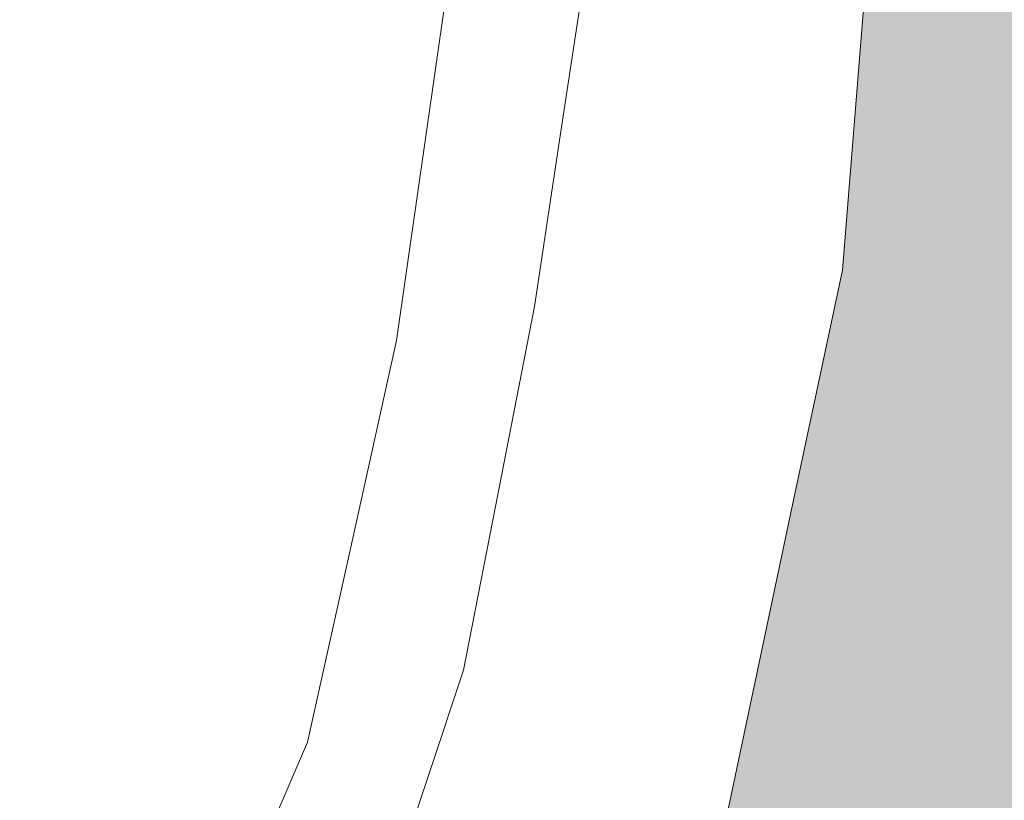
# Model space of a CAD drawing. Header units: metres. Extents: x 125349 to 128236, y 501602 to 503797.
# Tile 173 of 256: x 127102 to 127125, y 501879 to 501897. Entities that reach past the tile are written whole.
import ezdxf

# ---------------------------------------------------------------- set-up
doc = ezdxf.new("R2010")
doc.units = ezdxf.units.M
doc.layers.add('B-WE-OG-WATER_SLOOT-GV', color=120, linetype='CONTINUOUS', lineweight=18)
doc.layers.add('B-WE-VH-GESLOTENVERHARDING_ASFALT-GV', color=10, linetype='CONTINUOUS', lineweight=18)
doc.layers.add('B-WE-OG-WATER_SLOOT-V', color=7, linetype='CONTINUOUS', lineweight=18, true_color=0x73e9ff)

msp = doc.modelspace()

# ---------------------------------------------------------------- hatches: boundary and pattern name
at = {"layer": 'B-WE-OG-WATER_SLOOT-V'}
h = msp.add_hatch(color=256, dxfattribs=at)
edge = h.paths.add_edge_path()
edge.add_line((127268.797, 502168.221), (127268.622, 502168.327))
edge.add_line((127268.622, 502168.327), (127268.426, 502168.002))
edge.add_line((127268.426, 502168.002), (127263.549, 502170.933))
edge.add_line((127263.549, 502170.933), (127263.753, 502171.271))
edge.add_line((127263.753, 502171.271), (127254.646, 502176.778))
edge.add_line((127254.646, 502176.778), (127254.378, 502176.352))
edge.add_line((127254.378, 502176.352), (127252.266, 502177.682))
edge.add_line((127252.266, 502177.682), (127252.51, 502178.069))
edge.add_line((127252.51, 502178.069), (127207.074, 502205.543))
edge.add_line((127207.074, 502205.543), (127205.252, 502206.645))
edge.add_line((127205.252, 502206.645), (127200.062, 502207.116))
edge.add_line((127200.062, 502207.116), (127199.664, 502206.344))
edge.add_line((127199.664, 502206.344), (127199.204, 502205.454))
edge.add_line((127199.204, 502205.454), (127200.541, 502203.653))
edge.add_line((127200.541, 502203.653), (127201.941, 502201.398))
edge.add_line((127201.941, 502201.398), (127203.79, 502200.277))
edge.add_line((127203.79, 502200.277), (127263.652, 502163.994))
edge.add_line((127263.652, 502163.994), (127265.501, 502162.873))
edge.add_line((127265.501, 502162.873), (127265.528, 502162.856))
edge.add_line((127265.528, 502162.856), (127269.607, 502160.323))
edge.add_line((127269.607, 502160.323), (127269.738, 502160.24))
edge.add_line((127269.738, 502160.24), (127269.841, 502160.178))
edge.add_line((127269.841, 502160.178), (127290.728, 502147.508))
edge.add_line((127290.728, 502147.508), (127291.077, 502148.067))
edge.add_line((127291.077, 502148.067), (127294.164, 502146.136))
edge.add_line((127294.164, 502146.136), (127293.841, 502145.62))
edge.add_line((127293.841, 502145.62), (127310.437, 502135.553))
edge.add_line((127310.437, 502135.553), (127318.663, 502131.074))
edge.add_line((127318.663, 502131.074), (127322.753, 502129.138))
edge.add_line((127322.753, 502129.138), (127323.027, 502128.97))
edge.add_line((127323.027, 502128.97), (127325.439, 502127.498))
edge.add_line((127325.439, 502127.498), (127328.267, 502125.771))
edge.add_line((127328.267, 502125.771), (127331.564, 502123.757))
edge.add_line((127331.564, 502123.757), (127333.914, 502122.323))
edge.add_line((127333.914, 502122.323), (127334.126, 502122.193))
edge.add_line((127334.126, 502122.193), (127337.37, 502119.676))
edge.add_line((127337.37, 502119.676), (127337.746, 502119.45))
edge.add_line((127337.746, 502119.45), (127337.767, 502119.437))
edge.add_line((127337.767, 502119.437), (127345.33, 502114.855))
edge.add_line((127345.33, 502114.855), (127351.315, 502111.243))
edge.add_line((127351.315, 502111.243), (127358.494, 502106.92))
edge.add_line((127358.494, 502106.92), (127365.864, 502102.417))
edge.add_line((127365.864, 502102.417), (127371.597, 502098.953))
edge.add_line((127371.597, 502098.953), (127377.994, 502095.034))
edge.add_line((127377.994, 502095.034), (127384.901, 502090.846))
edge.add_line((127384.901, 502090.846), (127386.037, 502089.995))
edge.add_line((127386.037, 502089.995), (127386.944, 502089.456))
edge.add_line((127386.944, 502089.456), (127388.84, 502088.331))
edge.add_line((127388.84, 502088.331), (127389.519, 502087.927))
edge.add_line((127389.519, 502087.927), (127390.985, 502087.186))
edge.add_line((127390.985, 502087.186), (127395.25, 502084.653))
edge.add_line((127395.25, 502084.653), (127401.484, 502080.902))
edge.add_line((127401.484, 502080.902), (127408.933, 502076.402))
edge.add_line((127408.933, 502076.402), (127415.924, 502072.148))
edge.add_line((127415.924, 502072.148), (127422.705, 502067.996))
edge.add_line((127422.705, 502067.996), (127429.579, 502063.819))
edge.add_line((127429.579, 502063.819), (127436.6, 502059.544))
edge.add_line((127436.6, 502059.544), (127442.545, 502056.001))
edge.add_line((127442.545, 502056.001), (127442.701, 502055.917))
edge.add_line((127442.701, 502055.917), (127446.077, 502053.64))
edge.add_line((127446.077, 502053.64), (127446.439, 502053.309))
edge.add_line((127446.439, 502053.309), (127446.898, 502053.016))
edge.add_line((127446.898, 502053.016), (127450.483, 502050.712))
edge.add_line((127450.483, 502050.712), (127451.122, 502050.301))
edge.add_line((127451.122, 502050.301), (127452.13, 502049.815))
edge.add_arc((127449.3022953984, 502046.5866230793), 4.291658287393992, -7.317567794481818, 48.785190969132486, ccw=False)
edge.add_line((127453.559, 502046.04), (127451.368, 502042.452))
edge.add_line((127451.368, 502042.452), (127451.165, 502042.11))
edge.add_line((127451.165, 502042.11), (127450.033, 502040.18))
edge.add_line((127450.033, 502040.18), (127449.849, 502039.867))
edge.add_line((127449.849, 502039.867), (127437.942, 502020.101))
edge.add_line((127437.942, 502020.101), (127435.233, 502015.604))
edge.add_line((127435.233, 502015.604), (127425.651, 502000))
edge.add_line((127425.651, 502000), (127418.782, 501988.696))
edge.add_line((127418.782, 501988.696), (127397.229, 501953.147))
edge.add_line((127397.229, 501953.147), (127396.642, 501952.191))
edge.add_line((127396.642, 501952.191), (127380.393, 501925.391))
edge.add_line((127380.393, 501925.391), (127369.492, 501907.215))
edge.add_line((127369.492, 501907.215), (127369.267, 501906.839))
edge.add_line((127369.267, 501906.839), (127367.632, 501904.317))
edge.add_line((127367.632, 501904.317), (127367.418, 501903.916))
edge.add_line((127367.418, 501903.916), (127366.245, 501901.962))
edge.add_line((127366.245, 501901.962), (127364.711, 501900.01))
edge.add_line((127364.711, 501900.01), (127360.916, 501899.661))
edge.add_line((127360.916, 501899.661), (127356.9, 501902.138))
edge.add_line((127356.9, 501902.138), (127356.163, 501902.592))
edge.add_line((127356.163, 501902.592), (127352.46, 501904.722))
edge.add_line((127352.46, 501904.722), (127351.748, 501905.151))
edge.add_line((127351.748, 501905.151), (127330.708, 501917.837))
edge.add_line((127330.708, 501917.837), (127301.966, 501935.306))
edge.add_line((127301.966, 501935.306), (127301.507, 501936.623))
edge.add_line((127301.507, 501936.623), (127300.456, 501937.207))
edge.add_line((127300.456, 501937.207), (127299.01, 501937.081))
edge.add_line((127299.01, 501937.081), (127297.257, 501938.139))
edge.add_line((127297.257, 501938.139), (127265.614, 501957.235))
edge.add_line((127265.614, 501957.235), (127250.167, 501966.557))
edge.add_line((127250.167, 501966.557), (127248.414, 501967.615))
edge.add_line((127248.414, 501967.615), (127247.703, 501967.95))
edge.add_line((127247.703, 501967.95), (127247.662, 501967.962))
edge.add_line((127247.662, 501967.962), (127242.854, 501969.334))
edge.add_line((127242.854, 501969.334), (127242.813, 501969.346))
edge.add_line((127242.813, 501969.346), (127241.919, 501969.954))
edge.add_line((127241.919, 501969.954), (127241.478, 501970.221))
edge.add_line((127241.478, 501970.221), (127239.39, 501971.482))
edge.add_line((127239.39, 501971.482), (127236.455, 501973.256))
edge.add_line((127236.455, 501973.256), (127233.385, 501975.111))
edge.add_line((127233.385, 501975.111), (127231.252, 501976.399))
edge.add_line((127231.252, 501976.399), (127230.822, 501976.659))
edge.add_line((127230.822, 501976.659), (127229.729, 501977.369))
edge.add_line((127229.729, 501977.369), (127226.355, 501980.551))
edge.add_line((127226.355, 501980.551), (127225.66, 501981.058))
edge.add_line((127225.66, 501981.058), (127225.173, 501981.352))
edge.add_line((127225.173, 501981.352), (127197.58, 501998.046))
edge.add_line((127197.58, 501998.046), (127194.36, 502000))
edge.add_line((127194.36, 502000), (127166.581, 502016.851))
edge.add_line((127166.581, 502016.851), (127144.796, 502029.948))
edge.add_arc((127143.901535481, 502023.4971173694), 6.512599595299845, 82.10583342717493, 91.31568121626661)
edge.add_arc((127143.9862981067, 502025.607825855), 4.406407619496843, 93.04797639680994, 114.6714566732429)
edge.add_arc((127144.3021874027, 502025.5713332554), 4.579500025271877, 118.0743099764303, 139.0953457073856)
edge.add_line((127140.841, 502028.57), (127140.593, 502028.174))
edge.add_line((127140.593, 502028.174), (127131.798, 502014.115))
edge.add_line((127131.798, 502014.115), (127128.467, 502009.483))
edge.add_line((127128.467, 502009.483), (127125.494, 502005.949))
edge.add_arc((127071.7020837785, 502051.5979486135), 70.5506680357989, 316.1428291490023, 319.6813652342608, ccw=False)
edge.add_line((127122.574, 502002.716), (127121.21, 502001.338))
edge.add_line((127121.21, 502001.338), (127119.81, 502000))
edge.add_arc((127072.1072048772, 502051.3383039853), 70.07979822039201, 310.7408524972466, 312.8977834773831, ccw=False)
edge.add_line((127117.844, 501998.241), (127114.725, 501995.227))
edge.add_arc((127125.7319678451, 501984.5992261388), 15.30042216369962, 136.0041252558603, 146.284605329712)
edge.add_arc((127125.6114695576, 501984.7208725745), 15.13270792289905, 146.4144780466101, 158.5489406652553)
edge.add_arc((127131.7962252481, 501983.2762231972), 21.4369964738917, 161.0012058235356, 169.0152334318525)
edge.add_arc((127130.2146620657, 501984.0198950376), 19.74735924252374, 170.2591277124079, 180.751189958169)
edge.add_arc((127130.7870262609, 501983.5220475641), 20.319431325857, 179.3261975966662, 194.0096838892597)
edge.add_line((127111.072, 501978.603), (127111.545, 501975.597))
edge.add_line((127111.545, 501975.597), (127114.572, 501956.16))
edge.add_line((127114.572, 501956.16), (127121.309, 501915.479))
edge.add_line((127121.309, 501915.479), (127121.786, 501909.364))
edge.add_line((127121.786, 501909.364), (127122, 501906.616))
edge.add_line((127122, 501906.616), (127122.05, 501905.976))
edge.add_line((127122.05, 501905.976), (127121.577, 501900.074))
edge.add_line((127121.577, 501900.074), (127120.879, 501891.366))
edge.add_line((127120.879, 501891.366), (127119.7, 501885.803))
edge.add_line((127119.7, 501885.803), (127118.261, 501879.008))
edge.add_line((127118.261, 501879.008), (127116.956, 501875.536))
edge.add_line((127116.956, 501875.536), (127115.486, 501871.629))
edge.add_line((127115.486, 501871.629), (127112.043, 501864.71))
edge.add_line((127112.043, 501864.71), (127107.699, 501855.982))
edge.add_line((127107.699, 501855.982), (127100.342, 501842.786))
edge.add_arc((127104.9172667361, 501839.8000587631), 5.463415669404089, 146.8704605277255, 175.8755966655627)
edge.add_arc((127104.3440736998, 501840.2137711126), 4.876117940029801, 180.2440672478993, 210.5539394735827)
edge.add_arc((127104.7250703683, 501840.2079491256), 5.205047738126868, 208.3662483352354, 241.9569992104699)
edge.add_line((127102.278, 501835.614), (127104.219, 501834.547))
edge.add_line((127104.219, 501834.547), (127108.351, 501832.271))
edge.add_line((127108.351, 501832.271), (127108.794, 501832.014))
edge.add_line((127108.794, 501832.014), (127110.788, 501830.856))
edge.add_line((127110.788, 501830.856), (127113.65, 501829.195))
edge.add_line((127113.65, 501829.195), (127117.06, 501827.217))
edge.add_line((127117.06, 501827.217), (127119.132, 501826.015))
edge.add_line((127119.132, 501826.015), (127119.499, 501825.802))
edge.add_line((127119.499, 501825.802), (127123.316, 501822.968))
edge.add_line((127123.316, 501822.968), (127123.608, 501822.787))
edge.add_line((127123.608, 501822.787), (127148.69, 501807.54))
edge.add_line((127148.69, 501807.54), (127184.026, 501786.192))
edge.add_line((127184.026, 501786.192), (127187.964, 501783.775))
edge.add_line((127187.964, 501783.775), (127191.551, 501781.577))
edge.add_line((127191.551, 501781.577), (127191.78, 501781.436))
edge.add_line((127191.78, 501781.436), (127196.977, 501778.395))
edge.add_line((127196.977, 501778.395), (127229.869, 501758.349))
edge.add_line((127229.869, 501758.349), (127232.015, 501757.042))
edge.add_line((127232.015, 501757.042), (127232.28, 501756.88))
edge.add_line((127232.28, 501756.88), (127242.348, 501750.881))
edge.add_line((127242.348, 501750.881), (127243.826, 501750))
edge.add_line((127243.826, 501750), (127244.546, 501749.572))
edge.add_line((127244.546, 501749.572), (127253.136, 501744.452))
edge.add_line((127253.136, 501744.452), (127253.86, 501744.02))
edge.add_line((127253.86, 501744.02), (127257.53, 501741.808))
edge.add_line((127257.53, 501741.808), (127262.759, 501738.797))
edge.add_line((127262.759, 501738.797), (127264.003, 501738.006))
edge.add_line((127264.003, 501738.006), (127264.585, 501737.043))
edge.add_line((127264.585, 501737.043), (127264.782, 501736.581))
edge.add_line((127264.782, 501736.581), (127264.911, 501736.108))
edge.add_line((127264.911, 501736.108), (127264.968, 501735.647))
edge.add_line((127264.968, 501735.647), (127264.967, 501735.173))
edge.add_line((127264.967, 501735.173), (127264.909, 501734.695))
edge.add_line((127264.909, 501734.695), (127264.797, 501734.223))
edge.add_line((127264.797, 501734.223), (127264.634, 501733.766))
edge.add_line((127264.634, 501733.766), (127264.422, 501733.333))
edge.add_line((127264.422, 501733.333), (127263.921, 501732.522))
edge.add_line((127263.921, 501732.522), (127262.144, 501729.78))
edge.add_line((127262.144, 501729.78), (127257.895, 501722.677))
edge.add_line((127257.895, 501722.677), (127252.856, 501714.475))
edge.add_line((127252.856, 501714.475), (127252.805, 501714.506))
edge.add_line((127252.805, 501714.506), (127252.687, 501714.312))
edge.add_line((127252.687, 501714.312), (127252.695, 501714.307))
edge.add_line((127252.695, 501714.307), (127252.029, 501713.212))
edge.add_line((127252.029, 501713.212), (127252.138, 501713.147))
edge.add_line((127252.138, 501713.147), (127250.159, 501709.924))
edge.add_line((127250.159, 501709.924), (127248.427, 501707.104))
edge.add_line((127248.427, 501707.104), (127244.737, 501700.97))
edge.add_line((127244.737, 501700.97), (127241.471, 501695.6))
edge.add_line((127241.471, 501695.6), (127237.145, 501688.384))
edge.add_line((127237.145, 501688.384), (127234.747, 501684.405))
edge.add_line((127234.747, 501684.405), (127233.246, 501681.899))
edge.add_line((127233.246, 501681.899), (127230.405, 501677.155))
edge.add_line((127230.405, 501677.155), (127228.837, 501674.593))
edge.add_line((127228.837, 501674.593), (127228.565, 501674.142))
edge.add_line((127228.565, 501674.142), (127236.777, 501669.139))
edge.add_line((127236.777, 501669.139), (127236.962, 501669.438))
edge.add_line((127236.962, 501669.438), (127237.692, 501670.612))
edge.add_line((127237.692, 501670.612), (127239.366, 501673.386))
edge.add_line((127239.366, 501673.386), (127246.15, 501684.628))
edge.add_line((127246.15, 501684.628), (127250.493, 501691.825))
edge.add_line((127250.493, 501691.825), (127251.143, 501692.922))
edge.add_line((127251.143, 501692.922), (127257.932, 501704.118))
edge.add_line((127257.932, 501704.118), (127289.309, 501755.867))
edge.add_line((127289.309, 501755.867), (127290.868, 501758.439))
edge.add_line((127290.868, 501758.439), (127297.797, 501769.867))
edge.add_line((127297.797, 501769.867), (127298.756, 501771.336))
edge.add_line((127298.756, 501771.336), (127299.937, 501773.277))
edge.add_line((127299.937, 501773.277), (127304.532, 501780.836))
edge.add_line((127304.532, 501780.836), (127306.083, 501783.282))
edge.add_line((127306.083, 501783.282), (127306.732, 501784.351))
edge.add_line((127306.732, 501784.351), (127306.806, 501784.473))
edge.add_line((127306.806, 501784.473), (127311.928, 501793.121))
edge.add_line((127311.928, 501793.121), (127320.33, 501806.986))
edge.add_line((127320.33, 501806.986), (127324.351, 501813.701))
edge.add_line((127324.351, 501813.701), (127328.749, 501820.907))
edge.add_line((127328.749, 501820.907), (127332.861, 501827.715))
edge.add_line((127332.861, 501827.715), (127336.448, 501833.698))
edge.add_line((127336.448, 501833.698), (127342.454, 501843.559))
edge.add_line((127342.454, 501843.559), (127346.754, 501850.76))
edge.add_line((127346.754, 501850.76), (127346.897, 501850.67))
edge.add_line((127346.897, 501850.67), (127347.954, 501852.37))
edge.add_line((127347.954, 501852.37), (127347.847, 501852.439))
edge.add_line((127347.847, 501852.439), (127352.054, 501859.195))
edge.add_line((127352.054, 501859.195), (127353.923, 501862.196))
edge.add_line((127353.923, 501862.196), (127361.128, 501874.263))
edge.add_line((127361.128, 501874.263), (127362.71, 501876.939))
edge.add_line((127362.71, 501876.939), (127364.221, 501879.418))
edge.add_line((127364.221, 501879.418), (127365.236, 501881.073))
edge.add_line((127365.236, 501881.073), (127366.572, 501880.221))
edge.add_line((127366.572, 501880.221), (127372.342, 501881.666))
edge.add_line((127372.342, 501881.666), (127373.103, 501882.885))
edge.add_line((127373.103, 501882.885), (127482.913, 501816.451))
edge.add_line((127482.913, 501816.451), (127485.026, 501816.964))
edge.add_line((127485.026, 501816.964), (127485.239, 501816.835))
edge.add_line((127485.239, 501816.835), (127487.575, 501815.424))
edge.add_line((127487.575, 501815.424), (127493.362, 501811.926))
edge.add_line((127493.362, 501811.926), (127495.579, 501810.586))
edge.add_line((127495.579, 501810.586), (127495.813, 501810.445))
edge.add_line((127495.813, 501810.445), (127495.948, 501810.349))
edge.add_line((127495.948, 501810.349), (127496.492, 501808.25))
edge.add_line((127496.492, 501808.25), (127500, 501806.135))
edge.add_line((127500, 501806.135), (127510.576, 501799.751))
edge.add_line((127510.576, 501799.751), (127524.226, 501791.482))
edge.add_line((127524.226, 501791.482), (127532.89, 501786.238))
edge.add_line((127532.89, 501786.238), (127534.519, 501785.25))
edge.add_line((127534.519, 501785.25), (127543.08, 501780.058))
edge.add_line((127543.08, 501780.058), (127544.712, 501779.089))
edge.add_line((127544.712, 501779.089), (127553.258, 501773.91))
edge.add_line((127553.258, 501773.91), (127554.876, 501772.948))
edge.add_line((127554.876, 501772.948), (127563.44, 501767.759))
edge.add_line((127563.44, 501767.759), (127565.058, 501766.79))
edge.add_line((127565.058, 501766.79), (127573.698, 501761.551))
edge.add_line((127573.698, 501761.551), (127585.358, 501754.464))
edge.add_line((127585.358, 501754.464), (127592.742, 501750))
edge.add_line((127592.742, 501750), (127594.016, 501749.23))
edge.add_line((127594.016, 501749.23), (127595.646, 501748.245))
edge.add_line((127595.646, 501748.245), (127600.552, 501745.255))
edge.add_line((127600.552, 501745.255), (127655.382, 501712.086))
edge.add_line((127655.382, 501712.086), (127655.635, 501711.933))
edge.add_line((127655.635, 501711.933), (127657.347, 501710.885))
edge.add_line((127657.347, 501710.885), (127657.595, 501710.735))
edge.add_line((127657.595, 501710.735), (127661.796, 501717.623))
edge.add_line((127661.796, 501717.623), (127661.514, 501717.791))
edge.add_line((127661.514, 501717.791), (127659.814, 501718.809))
edge.add_line((127659.814, 501718.809), (127659.547, 501718.97))
edge.add_line((127659.547, 501718.97), (127656.081, 501721.053))
edge.add_line((127656.081, 501721.053), (127625.299, 501739.727))
edge.add_line((127625.299, 501739.727), (127618.744, 501743.691))
edge.add_line((127618.744, 501743.691), (127617.143, 501744.657))
edge.add_line((127617.143, 501744.657), (127608.295, 501750))
edge.add_line((127608.295, 501750), (127606.833, 501750.893))
edge.add_line((127606.833, 501750.893), (127598.235, 501756.082))
edge.add_line((127598.235, 501756.082), (127596.619, 501757.06))
edge.add_line((127596.619, 501757.06), (127590.273, 501760.908))
edge.add_line((127590.273, 501760.908), (127585.669, 501763.745))
edge.add_line((127585.669, 501763.745), (127579.206, 501767.653))
edge.add_line((127579.206, 501767.653), (127577.602, 501768.61))
edge.add_line((127577.602, 501768.61), (127568.899, 501773.881))
edge.add_line((127568.899, 501773.881), (127567.308, 501774.894))
edge.add_line((127567.308, 501774.894), (127562.931, 501777.488))
edge.add_line((127562.931, 501777.488), (127553.755, 501783.04))
edge.add_line((127553.755, 501783.04), (127549.404, 501785.667))
edge.add_line((127549.404, 501785.667), (127547.761, 501786.64))
edge.add_line((127547.761, 501786.64), (127539.081, 501791.868))
edge.add_line((127539.081, 501791.868), (127537.433, 501792.863))
edge.add_line((127537.433, 501792.863), (127530.915, 501796.842))
edge.add_line((127530.915, 501796.842), (127525.055, 501800.365))
edge.add_line((127525.055, 501800.365), (127518.51, 501804.336))
edge.add_line((127518.51, 501804.336), (127516.915, 501805.302))
edge.add_line((127516.915, 501805.302), (127512.535, 501807.935))
edge.add_line((127512.535, 501807.935), (127510.464, 501809.185))
edge.add_line((127510.464, 501809.185), (127510.428, 501809.124))
edge.add_line((127510.428, 501809.124), (127508.33, 501810.388))
edge.add_line((127508.33, 501810.388), (127508.272, 501810.298))
edge.add_line((127508.272, 501810.298), (127506.405, 501809.859))
edge.add_line((127506.405, 501809.859), (127500, 501814.162))
edge.add_line((127500, 501814.162), (127499.44, 501814.536))
edge.add_line((127499.44, 501814.536), (127499.12, 501814.751))
edge.add_line((127499.12, 501814.751), (127498.382, 501814.689))
edge.add_line((127498.382, 501814.689), (127498.175, 501814.815))
edge.add_line((127498.175, 501814.815), (127495.931, 501816.179))
edge.add_line((127495.931, 501816.179), (127490.149, 501819.693))
edge.add_line((127490.149, 501819.693), (127487.8, 501821.12))
edge.add_line((127487.8, 501821.12), (127487.587, 501821.25))
edge.add_line((127487.587, 501821.25), (127487.087, 501823.329))
edge.add_line((127487.087, 501823.329), (127377.176, 501889.806))
edge.add_line((127377.176, 501889.806), (127377.334, 501890.066))
edge.add_line((127377.334, 501890.066), (127377.932, 501891.115))
edge.add_line((127377.932, 501891.115), (127376.63, 501896.698))
edge.add_line((127376.63, 501896.698), (127375.189, 501897.577))
edge.add_line((127375.189, 501897.577), (127376.16, 501899.183))
edge.add_line((127376.16, 501899.183), (127377.662, 501901.668))
edge.add_line((127377.662, 501901.668), (127379.295, 501904.368))
edge.add_line((127379.295, 501904.368), (127385.999, 501915.427))
edge.add_line((127385.999, 501915.427), (127391.107, 501924.876))
edge.add_line((127391.107, 501924.876), (127391.679, 501925.777))
edge.add_line((127391.679, 501925.777), (127418.418, 501968.86))
edge.add_line((127418.418, 501968.86), (127437.127, 502000))
edge.add_line((127437.127, 502000), (127448.128, 502018.271))
edge.add_line((127448.128, 502018.271), (127453.297, 502026.855))
edge.add_line((127453.297, 502026.855), (127456.836, 502032.733))
edge.add_line((127456.836, 502032.733), (127457.213, 502033.357))
edge.add_line((127457.213, 502033.357), (127457.691, 502034.196))
edge.add_line((127457.691, 502034.196), (127458.289, 502035.164))
edge.add_line((127458.289, 502035.164), (127459.485, 502037.088))
edge.add_line((127459.485, 502037.088), (127460.964, 502039.471))
edge.add_line((127460.964, 502039.471), (127463.866, 502044.274))
edge.add_line((127463.866, 502044.274), (127475.514, 502063.556))
edge.add_line((127475.514, 502063.556), (127500, 502103.939))
edge.add_line((127500, 502103.939), (127515.63, 502129.864))
edge.add_line((127515.63, 502129.864), (127516.639, 502131.23))
edge.add_arc((127521.6919123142, 502126.1956890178), 7.132756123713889, 95.87349844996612, 135.1056560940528, ccw=False)
edge.add_line((127520.962, 502133.291), (127526.368, 502134.555))
edge.add_line((127526.368, 502134.555), (127526.762, 502134.654))
edge.add_line((127526.762, 502134.654), (127528.897, 502135.193))
edge.add_line((127528.897, 502135.193), (127549.347, 502140.34))
edge.add_line((127549.347, 502140.34), (127550.552, 502140.683))
edge.add_line((127550.552, 502140.683), (127554.739, 502141.605))
edge.add_line((127554.739, 502141.605), (127603.327, 502153.54))
edge.add_line((127603.327, 502153.54), (127603.324, 502153.577))
edge.add_line((127603.324, 502153.577), (127604.941, 502153.983))
edge.add_line((127604.941, 502153.983), (127605.307, 502154.076))
edge.add_line((127605.307, 502154.076), (127607.112, 502157.075))
edge.add_line((127607.112, 502157.075), (127607.244, 502157.092))
edge.add_line((127607.244, 502157.092), (127607.508, 502157.157))
edge.add_line((127607.508, 502157.157), (127609.985, 502157.77))
edge.add_line((127609.985, 502157.77), (127616.575, 502159.399))
edge.add_line((127616.575, 502159.399), (127619.045, 502160.01))
edge.add_line((127619.045, 502160.01), (127619.324, 502160.079))
edge.add_line((127619.324, 502160.079), (127619.437, 502160.109))
edge.add_line((127619.437, 502160.109), (127622.443, 502158.248))
edge.add_line((127622.443, 502158.248), (127622.807, 502158.335))
edge.add_line((127622.807, 502158.335), (127624.455, 502158.724))
edge.add_line((127624.455, 502158.724), (127624.484, 502158.665))
edge.add_line((127624.484, 502158.665), (127709.77, 502179.81))
edge.add_line((127709.77, 502179.81), (127711.91, 502180.342))
edge.add_line((127711.91, 502180.342), (127709.462, 502189.894))
edge.add_line((127709.462, 502189.894), (127707.34, 502189.358))
edge.add_line((127707.34, 502189.358), (127706.285, 502189.091))
edge.add_line((127706.285, 502189.091), (127667.477, 502179.446))
edge.add_line((127667.477, 502179.446), (127666.278, 502179.186))
edge.add_line((127666.278, 502179.186), (127639.67, 502172.66))
edge.add_line((127639.67, 502172.66), (127620.113, 502167.938))
edge.add_line((127620.113, 502167.938), (127618.298, 502164.973))
edge.add_line((127618.298, 502164.973), (127618.129, 502164.938))
edge.add_line((127618.129, 502164.938), (127617.869, 502164.874))
edge.add_line((127617.869, 502164.874), (127615.409, 502164.269))
edge.add_line((127615.409, 502164.269), (127608.793, 502162.641))
edge.add_line((127608.793, 502162.641), (127606.304, 502162.028))
edge.add_line((127606.304, 502162.028), (127606.006, 502161.955))
edge.add_line((127606.006, 502161.955), (127605.88, 502161.919))
edge.add_line((127605.88, 502161.919), (127602.855, 502163.754))
edge.add_line((127602.855, 502163.754), (127601.448, 502163.407))
edge.add_line((127601.448, 502163.407), (127577.178, 502157.412))
edge.add_line((127577.178, 502157.412), (127575.771, 502157.065))
edge.add_line((127575.771, 502157.065), (127574.546, 502156.798))
edge.add_line((127574.546, 502156.798), (127526.953, 502144.911))
edge.add_line((127526.953, 502144.911), (127526.581, 502144.813))
edge.add_line((127526.581, 502144.813), (127524.412, 502144.23))
edge.add_line((127524.412, 502144.23), (127523.361, 502143.95))
edge.add_line((127523.361, 502143.95), (127516.775, 502142.204))
edge.add_line((127516.775, 502142.204), (127514.666, 502141.287))
edge.add_line((127514.666, 502141.287), (127512.531, 502139.847))
edge.add_line((127512.531, 502139.847), (127510.129, 502138.011))
edge.add_line((127510.129, 502138.011), (127508.416, 502136.236))
edge.add_line((127508.416, 502136.236), (127507.162, 502134.586))
edge.add_line((127507.162, 502134.586), (127505.946, 502132.991))
edge.add_line((127505.946, 502132.991), (127504.706, 502131.972))
edge.add_line((127504.706, 502131.972), (127503.309, 502131.373))
edge.add_line((127503.309, 502131.373), (127502.262, 502131.683))
edge.add_line((127502.262, 502131.683), (127500.907, 502132.478))
edge.add_line((127500.907, 502132.478), (127500, 502133.034))
edge.add_line((127500, 502133.034), (127496.53, 502135.148))
edge.add_line((127496.53, 502135.148), (127495.764, 502135.617))
edge.add_line((127495.764, 502135.617), (127494.339, 502136.486))
edge.add_line((127494.339, 502136.486), (127485.721, 502141.637))
edge.add_line((127485.721, 502141.637), (127481.691, 502143.976))
edge.add_line((127481.691, 502143.976), (127472.674, 502149.441))
edge.add_line((127472.674, 502149.441), (127472.32, 502149.655))
edge.add_line((127472.32, 502149.655), (127464.183, 502154.58))
edge.add_line((127464.183, 502154.58), (127456.964, 502158.902))
edge.add_line((127456.964, 502158.902), (127449.449, 502163.407))
edge.add_line((127449.449, 502163.407), (127445.736, 502165.634))
edge.add_line((127445.736, 502165.634), (127442.102, 502167.813))
edge.add_line((127442.102, 502167.813), (127441.201, 502168.353))
edge.add_line((127441.201, 502168.353), (127439.05, 502169.689))
edge.add_line((127439.05, 502169.689), (127435.639, 502171.768))
edge.add_line((127435.639, 502171.768), (127434.303, 502172.582))
edge.add_line((127434.303, 502172.582), (127434.159, 502172.663))
edge.add_line((127434.159, 502172.663), (127433.634, 502172.963))
edge.add_line((127433.634, 502172.963), (127432.067, 502173.893))
edge.add_line((127432.067, 502173.893), (127431.185, 502174.417))
edge.add_line((127431.185, 502174.417), (127429.441, 502175.352))
edge.add_line((127429.441, 502175.352), (127427.437, 502176.74))
edge.add_line((127427.437, 502176.74), (127409.12, 502187.899))
edge.add_line((127409.12, 502187.899), (127407.981, 502188.616))
edge.add_line((127407.981, 502188.616), (127403.999, 502190.948))
edge.add_line((127403.999, 502190.948), (127399.978, 502193.304))
edge.add_line((127399.978, 502193.304), (127386.247, 502201.529))
edge.add_line((127386.247, 502201.529), (127382.64, 502203.05))
edge.add_line((127382.64, 502203.05), (127382.419, 502203.186))
edge.add_line((127382.419, 502203.186), (127380.334, 502204.464))
edge.add_line((127380.334, 502204.464), (127377.345, 502206.296))
edge.add_line((127377.345, 502206.296), (127374.267, 502208.183))
edge.add_line((127374.267, 502208.183), (127372.175, 502209.465))
edge.add_line((127372.175, 502209.465), (127371.981, 502209.584))
edge.add_line((127371.981, 502209.584), (127368.276, 502212.433))
edge.add_line((127368.276, 502212.433), (127367.888, 502212.804))
edge.add_line((127367.888, 502212.804), (127345.595, 502226.273))
edge.add_line((127345.595, 502226.273), (127344.516, 502226.97))
edge.add_line((127344.516, 502226.97), (127344.091, 502227.221))
edge.add_line((127344.091, 502227.221), (127329.292, 502235.982))
edge.add_line((127329.292, 502235.982), (127327.699, 502235.4))
edge.add_line((127327.699, 502235.4), (127326.54, 502234.736))
edge.add_line((127326.54, 502234.736), (127325.897, 502233.678))
edge.add_line((127325.897, 502233.678), (127325.599, 502231.942))
edge.add_line((127325.599, 502231.942), (127326.14, 502230.765))
edge.add_line((127326.14, 502230.765), (127338.321, 502223.647))
edge.add_line((127338.321, 502223.647), (127342.039, 502221.158))
edge.add_line((127342.039, 502221.158), (127343.16, 502220.544))
edge.add_line((127343.16, 502220.544), (127365.491, 502207.596))
edge.add_line((127365.491, 502207.596), (127369.477, 502205.483))
edge.add_line((127369.477, 502205.483), (127369.673, 502205.363))
edge.add_line((127369.673, 502205.363), (127371.769, 502204.08))
edge.add_line((127371.769, 502204.08), (127374.757, 502202.251))
edge.add_line((127374.757, 502202.251), (127377.823, 502200.374))
edge.add_line((127377.823, 502200.374), (127379.923, 502199.088))
edge.add_line((127379.923, 502199.088), (127380.144, 502198.953))
edge.add_line((127380.144, 502198.953), (127383.597, 502196.023))
edge.add_line((127383.597, 502196.023), (127383.914, 502195.794))
edge.add_line((127383.914, 502195.794), (127402.542, 502184.504))
edge.add_line((127402.542, 502184.504), (127403.965, 502183.641))
edge.add_line((127403.965, 502183.641), (127422.643, 502172.404))
edge.add_line((127422.643, 502172.404), (127431.096, 502167.225))
edge.add_line((127431.096, 502167.225), (127432.15, 502166.579))
edge.add_line((127432.15, 502166.579), (127432.423, 502166.417))
edge.add_line((127432.423, 502166.417), (127433.178, 502165.968))
edge.add_line((127433.178, 502165.968), (127435.042, 502164.857))
edge.add_line((127435.042, 502164.857), (127435.769, 502164.426))
edge.add_line((127435.769, 502164.426), (127436.101, 502164.229))
edge.add_line((127436.101, 502164.229), (127437.564, 502163.35))
edge.add_line((127437.564, 502163.35), (127448.595, 502156.727))
edge.add_line((127448.595, 502156.727), (127468.609, 502144.618))
edge.add_line((127468.609, 502144.618), (127469.108, 502144.317))
edge.add_line((127469.108, 502144.317), (127492.573, 502130.156))
edge.add_line((127492.573, 502130.156), (127493.303, 502129.696))
edge.add_line((127493.303, 502129.696), (127496.79, 502127.511))
edge.add_line((127496.79, 502127.511), (127497.609, 502126.996))
edge.add_line((127497.609, 502126.996), (127498.467, 502126.491))
edge.add_arc((127497.4422358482, 502124.1966942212), 2.512763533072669, 22.123213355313, 65.93181306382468, ccw=False)
edge.add_arc((127494.9657139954, 502124.1589509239), 4.904030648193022, -7.745729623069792, 11.57563165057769, ccw=False)
edge.add_arc((127494.9992640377, 502124.1912879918), 4.875282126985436, 335.1178839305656, 351.8245575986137, ccw=False)
edge.add_line((127499.422, 502122.14), (127480.2, 502090.233))
edge.add_line((127480.2, 502090.233), (127479.555, 502089.163))
edge.add_line((127479.555, 502089.163), (127459.765, 502056.314))
edge.add_arc((127457.3016816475, 502058.6629265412), 3.403732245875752, 297.3985117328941, 316.3617207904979, ccw=False)
edge.add_arc((127456.9823555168, 502059.0424108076), 3.889119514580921, 273.1048026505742, 299.00272759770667, ccw=False)
edge.add_arc((127456.9735770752, 502058.9948202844), 3.842091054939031, 247.62467640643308, 273.27395980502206, ccw=False)
edge.add_line((127455.511, 502055.442), (127454.681, 502055.89))
edge.add_line((127454.681, 502055.89), (127449.848, 502058.637))
edge.add_line((127449.848, 502058.637), (127449.415, 502058.902))
edge.add_line((127449.415, 502058.902), (127444.389, 502061.989))
edge.add_line((127444.389, 502061.989), (127438.383, 502065.663))
edge.add_line((127438.383, 502065.663), (127430.21, 502070.593))
edge.add_line((127430.21, 502070.593), (127423.661, 502074.573))
edge.add_line((127423.661, 502074.573), (127416.996, 502078.641))
edge.add_line((127416.996, 502078.641), (127410.397, 502082.629))
edge.add_line((127410.397, 502082.629), (127402.555, 502087.357))
edge.add_line((127402.555, 502087.357), (127395.751, 502091.575))
edge.add_line((127395.751, 502091.575), (127395.38, 502091.8))
edge.add_line((127395.38, 502091.8), (127394.72, 502092.188))
edge.add_line((127394.72, 502092.188), (127393.773, 502092.743))
edge.add_line((127393.773, 502092.743), (127392.856, 502093.281))
edge.add_line((127392.856, 502093.281), (127392.105, 502093.722))
edge.add_line((127392.105, 502093.722), (127391.964, 502093.804))
edge.add_line((127391.964, 502093.804), (127390.227, 502094.822))
edge.add_line((127390.227, 502094.822), (127389.456, 502095.276))
edge.add_line((127389.456, 502095.276), (127388.057, 502096.177))
edge.add_line((127388.057, 502096.177), (127381.145, 502100.334))
edge.add_line((127381.145, 502100.334), (127379.173, 502101.501))
edge.add_line((127379.173, 502101.501), (127375.804, 502103.496))
edge.add_line((127375.804, 502103.496), (127372.667, 502105.446))
edge.add_line((127372.667, 502105.446), (127369.27, 502107.505))
edge.add_line((127369.27, 502107.505), (127364.482, 502110.391))
edge.add_line((127364.482, 502110.391), (127358.68, 502113.902))
edge.add_line((127358.68, 502113.902), (127352.506, 502117.582))
edge.add_line((127352.506, 502117.582), (127346.581, 502121.206))
edge.add_line((127346.581, 502121.206), (127340.842, 502124.697))
edge.add_line((127340.842, 502124.697), (127340.662, 502124.807))
edge.add_line((127340.662, 502124.807), (127336.693, 502126.331))
edge.add_line((127336.693, 502126.331), (127336.475, 502126.464))
edge.add_line((127336.475, 502126.464), (127334.068, 502127.931))
edge.add_line((127334.068, 502127.931), (127330.755, 502129.95))
edge.add_line((127330.755, 502129.95), (127327.96, 502131.654))
edge.add_line((127327.96, 502131.654), (127325.593, 502133.097))
edge.add_line((127325.593, 502133.097), (127325.318, 502133.264))
edge.add_line((127325.318, 502133.264), (127321.671, 502136.055))
edge.add_line((127321.671, 502136.055), (127308.979, 502143.598))
edge.add_line((127308.979, 502143.598), (127273.115, 502165.654))
edge.add_line((127273.115, 502165.654), (127273.056, 502165.69))
edge.add_line((127273.056, 502165.69), (127272.882, 502165.794))
edge.add_line((127272.882, 502165.794), (127271.492, 502166.62))
edge.add_line((127271.492, 502166.62), (127271.486, 502166.624))
edge.add_line((127271.486, 502166.624), (127268.797, 502168.221))
edge = h.paths.add_edge_path(flags=16)
edge.add_line((127201.185, 501788.298), (127199.008, 501787.874))
edge.add_line((127199.008, 501787.874), (127196.435, 501789.439))
edge.add_line((127196.435, 501789.439), (127195.518, 501789.997))
edge.add_line((127195.518, 501789.997), (127193.335, 501791.323))
edge.add_line((127193.335, 501791.323), (127190.349, 501793.138))
edge.add_line((127190.349, 501793.138), (127190.243, 501792.96))
edge.add_line((127190.243, 501792.96), (127188.522, 501793.987))
edge.add_line((127188.522, 501793.987), (127188.637, 501794.179))
edge.add_line((127188.637, 501794.179), (127149.16, 501818.18))
edge.add_line((127149.16, 501818.18), (127145.19, 501817.18))
edge.add_line((127145.19, 501817.18), (127137.128, 501821.93))
edge.add_line((127137.128, 501821.93), (127129.864, 501826.325))
edge.add_line((127129.864, 501826.325), (127126.772, 501827.877))
edge.add_line((127126.772, 501827.877), (127126.38, 501828.067))
edge.add_line((127126.38, 501828.067), (127126.224, 501828.142))
edge.add_line((127126.224, 501828.142), (127121.988, 501829.932))
edge.add_line((127121.988, 501829.932), (127121.606, 501830.166))
edge.add_line((127121.606, 501830.166), (127119.604, 501831.392))
edge.add_line((127119.604, 501831.392), (127116.166, 501833.497))
edge.add_line((127116.166, 501833.497), (127116.153, 501833.505))
edge.add_line((127116.153, 501833.505), (127113.409, 501835.185))
edge.add_line((127113.409, 501835.185), (127111.428, 501836.399))
edge.add_line((127111.428, 501836.399), (127111.042, 501836.635))
edge.add_line((127111.042, 501836.635), (127107.417, 501839.57))
edge.add_line((127107.417, 501839.57), (127107.646, 501842.769))
edge.add_line((127107.646, 501842.769), (127108.784, 501844.994))
edge.add_line((127108.784, 501844.994), (127109.034, 501845.428))
edge.add_line((127109.034, 501845.428), (127115.066, 501855.657))
edge.add_line((127115.066, 501855.657), (127116.779, 501858.899))
edge.add_line((127116.779, 501858.899), (127118.482, 501862.123))
edge.add_line((127118.482, 501862.123), (127120.284, 501865.939))
edge.add_line((127120.284, 501865.939), (127121.575, 501868.675))
edge.add_line((127121.575, 501868.675), (127123.139, 501873.234))
edge.add_line((127123.139, 501873.234), (127124.873, 501878.291))
edge.add_line((127124.873, 501878.291), (127126.325, 501882.526))
edge.add_line((127126.325, 501882.526), (127126.728, 501885.613))
edge.add_line((127126.728, 501885.613), (127127.211, 501889.317))
edge.add_line((127127.211, 501889.317), (127127.756, 501893.514))
edge.add_line((127127.756, 501893.514), (127128.177, 501896.751))
edge.add_line((127128.177, 501896.751), (127128.414, 501901.76))
edge.add_line((127128.414, 501901.76), (127128.675, 501907.256))
edge.add_arc((127132.7096963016, 501908.0064386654), 4.103892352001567, 157.8008531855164, 190.5364041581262, ccw=False)
edge.add_arc((127133.1329087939, 501908.119572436), 4.460847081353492, 125.68134978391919, 161.2020409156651, ccw=False)
edge.add_arc((127132.9397909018, 501908.2688833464), 4.227500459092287, 100.24358851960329, 124.73563943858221, ccw=False)
edge.add_line((127132.188, 501912.429), (127141.857, 501914.039))
edge.add_arc((127141.8426983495, 501903.1974479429), 10.84156149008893, 77.1383727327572, 89.92441822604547, ccw=False)
edge.add_arc((127141.80917942, 501903.4779950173), 10.57594225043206, 60.612119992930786, 76.62300996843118, ccw=False)
edge.add_line((127146.999, 501912.693), (127150.536, 501911.01))
edge.add_line((127150.536, 501911.01), (127154.82, 501908.971))
edge.add_line((127154.82, 501908.971), (127155.202, 501908.745))
edge.add_line((127155.202, 501908.745), (127157.255, 501907.531))
edge.add_line((127157.255, 501907.531), (127160.434, 501905.651))
edge.add_line((127160.434, 501905.651), (127163.421, 501903.884))
edge.add_line((127163.421, 501903.884), (127165.534, 501902.634))
edge.add_line((127165.534, 501902.634), (127165.817, 501902.467))
edge.add_line((127165.817, 501902.467), (127169.093, 501899.933))
edge.add_line((127169.093, 501899.933), (127187.94, 501888.22))
edge.add_line((127187.94, 501888.22), (127189.08, 501884.11))
edge.add_line((127189.08, 501884.11), (127232.093, 501858.102))
edge.add_line((127232.093, 501858.102), (127236.299, 501855.614))
edge.add_line((127236.299, 501855.614), (127238.824, 501854.126))
edge.add_line((127238.824, 501854.126), (127239.647, 501852.112))
edge.add_line((127239.647, 501852.112), (127240.515, 501849.988))
edge.add_line((127240.515, 501849.988), (127240.993, 501848.818))
edge.add_line((127240.993, 501848.818), (127238.72, 501845.051))
edge.add_line((127238.72, 501845.051), (127238.05, 501843.94))
edge.add_line((127238.05, 501843.94), (127239.951, 501842.8))
edge.add_line((127239.951, 501842.8), (127244.239, 501840.23))
edge.add_line((127244.239, 501840.23), (127246.14, 501839.09))
edge.add_line((127246.14, 501839.09), (127248.23, 501842.47))
edge.add_line((127248.23, 501842.47), (127248.855, 501842.618))
edge.add_line((127248.855, 501842.618), (127258.585, 501844.922))
edge.add_line((127258.585, 501844.922), (127259.21, 501845.07))
edge.add_line((127259.21, 501845.07), (127278.36, 501833.53))
edge.add_line((127278.36, 501833.53), (127279.639, 501832.756))
edge.add_line((127279.639, 501832.756), (127301.472, 501819.761))
edge.add_line((127301.472, 501819.761), (127303.948, 501818.287))
edge.add_line((127303.948, 501818.287), (127309.071, 501815.115))
edge.add_line((127309.071, 501815.115), (127309.676, 501814.741))
edge.add_line((127309.676, 501814.741), (127310.171, 501814.244))
edge.add_line((127310.171, 501814.244), (127310.463, 501813.826))
edge.add_line((127310.463, 501813.826), (127310.703, 501813.382))
edge.add_line((127310.703, 501813.382), (127310.885, 501812.92))
edge.add_line((127310.885, 501812.92), (127311.005, 501812.432))
edge.add_line((127311.005, 501812.432), (127311.062, 501811.922))
edge.add_line((127311.062, 501811.922), (127311.057, 501811.4))
edge.add_line((127311.057, 501811.4), (127310.994, 501810.874))
edge.add_line((127310.994, 501810.874), (127310.805, 501810.155))
edge.add_line((127310.805, 501810.155), (127309.882, 501808.565))
edge.add_line((127309.882, 501808.565), (127309.173, 501807.396))
edge.add_line((127309.173, 501807.396), (127302.968, 501797.158))
edge.add_line((127302.968, 501797.158), (127299.762, 501791.794))
edge.add_line((127299.762, 501791.794), (127298.355, 501789.442))
edge.add_line((127298.355, 501789.442), (127294.705, 501783.42))
edge.add_line((127294.705, 501783.42), (127293.955, 501782.184))
edge.add_line((127293.955, 501782.184), (127291.601, 501778.351))
edge.add_line((127291.601, 501778.351), (127290.419, 501776.425))
edge.add_line((127290.419, 501776.425), (127288.069, 501772.6))
edge.add_line((127288.069, 501772.6), (127285.783, 501768.835))
edge.add_line((127285.783, 501768.835), (127282.833, 501763.976))
edge.add_line((127282.833, 501763.976), (127280.908, 501760.805))
edge.add_line((127280.908, 501760.805), (127272.366, 501746.295))
edge.add_line((127272.366, 501746.295), (127271.18, 501744.371))
edge.add_line((127271.18, 501744.371), (127270.733, 501743.993))
edge.add_line((127270.733, 501743.993), (127270.247, 501743.677))
edge.add_line((127270.247, 501743.677), (127269.734, 501743.434))
edge.add_line((127269.734, 501743.434), (127269.205, 501743.274))
edge.add_line((127269.205, 501743.274), (127268.71, 501743.203))
edge.add_line((127268.71, 501743.203), (127268.076, 501743.211))
edge.add_line((127268.076, 501743.211), (127267.138, 501743.501))
edge.add_line((127267.138, 501743.501), (127266.074, 501744.091))
edge.add_line((127266.074, 501744.091), (127265.321, 501744.529))
edge.add_line((127265.321, 501744.529), (127261.512, 501746.746))
edge.add_line((127261.512, 501746.746), (127260.866, 501747.122))
edge.add_line((127260.866, 501747.122), (127258.771, 501748.386))
edge.add_line((127258.771, 501748.386), (127256.095, 501750))
edge.add_line((127256.095, 501750), (127254.332, 501751.064))
edge.add_line((127254.332, 501751.064), (127237.207, 501761.394))
edge.add_line((127237.207, 501761.394), (127235.444, 501762.458))
edge.add_line((127235.444, 501762.458), (127216.26, 501774.13))
edge.add_line((127216.26, 501774.13), (127213.5, 501785.04))
edge.add_line((127213.5, 501785.04), (127215.6, 501788.61))
edge.add_line((127215.6, 501788.61), (127207.47, 501793.48))
edge.add_line((127207.47, 501793.48), (127206.441, 501791.761))
edge.add_line((127206.441, 501791.761), (127204.787, 501788.999))
edge.add_line((127204.787, 501788.999), (127203.459, 501788.741))
edge.add_line((127203.459, 501788.741), (127201.185, 501788.298))
edge = h.paths.add_edge_path(flags=16)
edge.add_line((127124.114, 501939.93), (127120.897, 501959.209))
edge.add_line((127120.897, 501959.209), (127117.959, 501976.789))
edge.add_line((127117.959, 501976.789), (127117.585, 501979.645))
edge.add_line((127117.585, 501979.645), (127117.201, 501981.398))
edge.add_arc((127126.6147575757, 501984.319176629), 9.856576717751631, 176.0159467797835, 197.2396032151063, ccw=False)
edge.add_arc((127127.1335592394, 501984.1863945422), 10.38379782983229, 163.9802363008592, 175.4839372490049, ccw=False)
edge.add_arc((127126.9249427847, 501984.2760942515), 10.1585687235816, 155.9256223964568, 164.1417967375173, ccw=False)
edge.add_line((127117.65, 501988.42), (127119.132, 501990.334))
edge.add_line((127119.132, 501990.334), (127120.095, 501991.576))
edge.add_arc((127132.897469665, 501979.8168590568), 17.38334332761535, 125.0313648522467, 137.432349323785, ccw=False)
edge.add_arc((127132.9493628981, 501979.598287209), 17.59230192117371, 116.92920131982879, 124.7611302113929, ccw=False)
edge.add_arc((127127.1446934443, 501991.2371777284), 4.58758332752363, 80.06744758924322, 118.1267225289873, ccw=False)
edge.add_arc((127127.4756345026, 501991.549390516), 4.231725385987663, 73.08310833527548, 83.75448414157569, ccw=False)
edge.add_line((127128.707, 501995.598), (127131.287, 501994.868))
edge.add_line((127131.287, 501994.868), (127135.113, 501993.785))
edge.add_line((127135.113, 501993.785), (127136.89, 501992.963))
edge.add_line((127136.89, 501992.963), (127138.572, 501992.771))
edge.add_line((127138.572, 501992.771), (127138.582, 501992.093))
edge.add_arc((127145.6133790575, 501999.6635780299), 10.33217998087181, 227.1147709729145, 253.1881218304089)
edge.add_line((127142.625, 501989.773), (127143.489, 501989.732))
edge.add_line((127143.489, 501989.732), (127145.333, 501988.794))
edge.add_line((127145.333, 501988.794), (127150.264, 501988.685))
edge.add_line((127150.264, 501988.685), (127157.168, 501988.795))
edge.add_line((127157.168, 501988.795), (127158.594, 501989.055))
edge.add_line((127158.594, 501989.055), (127162.465, 501988.859))
edge.add_line((127162.465, 501988.859), (127164.221, 501988.881))
edge.add_line((127164.221, 501988.881), (127165.014, 501989.196))
edge.add_line((127165.014, 501989.196), (127166.547, 501989.484))
edge.add_arc((127164.5507493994, 502005.3687253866), 16.0096694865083, 277.1628717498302, 296.6031043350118)
edge.add_arc((127164.5628873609, 502005.3416845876), 15.98005607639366, 296.6076082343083, 306.7403885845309)
edge.add_line((127174.122, 501992.536), (127178.289, 501996.36))
edge.add_arc((127181.6622580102, 501994.0325098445), 4.098302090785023, 103.04793642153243, 145.3949903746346, ccw=False)
edge.add_arc((127181.4826974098, 501994.3785822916), 3.721884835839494, 67.01594802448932, 101.55770624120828, ccw=False)
edge.add_line((127182.936, 501997.805), (127184.581, 501997.041))
edge.add_line((127184.581, 501997.041), (127221.7, 501974.691))
edge.add_line((127221.7, 501974.691), (127222.695, 501974.182))
edge.add_line((127222.695, 501974.182), (127226.937, 501972.942))
edge.add_line((127226.937, 501972.942), (127228.131, 501972.181))
edge.add_line((127228.131, 501972.181), (127228.552, 501971.924))
edge.add_line((127228.552, 501971.924), (127230.672, 501970.627))
edge.add_line((127230.672, 501970.627), (127233.774, 501968.73))
edge.add_line((127233.774, 501968.73), (127236.643, 501966.975))
edge.add_line((127236.643, 501966.975), (127238.738, 501965.694))
edge.add_line((127238.738, 501965.694), (127239.176, 501965.426))
edge.add_line((127239.176, 501965.426), (127240.271, 501964.716))
edge.add_line((127240.271, 501964.716), (127242.999, 501962.021))
edge.add_line((127242.999, 501962.021), (127243.592, 501961.435))
edge.add_line((127243.592, 501961.435), (127244.425, 501961.026))
edge.add_line((127244.425, 501961.026), (127244.832, 501960.778))
edge.add_line((127244.832, 501960.778), (127260.029, 501951.518))
edge.add_line((127260.029, 501951.518), (127291.8, 501932.158))
edge.add_line((127291.8, 501932.158), (127292.207, 501931.91))
edge.add_line((127292.207, 501931.91), (127292.524, 501930.724))
edge.add_line((127292.524, 501930.724), (127293.634, 501930.163))
edge.add_line((127293.634, 501930.163), (127294.773, 501930.395))
edge.add_line((127294.773, 501930.395), (127329.798, 501909.188))
edge.add_line((127329.798, 501909.188), (127348.314, 501897.95))
edge.add_line((127348.314, 501897.95), (127352.103, 501895.726))
edge.add_line((127352.103, 501895.726), (127352.842, 501895.269))
edge.add_line((127352.842, 501895.269), (127356.201, 501893.193))
edge.add_line((127356.201, 501893.193), (127357.603, 501887.716))
edge.add_line((127357.603, 501887.716), (127355.941, 501884.949))
edge.add_line((127355.941, 501884.949), (127355.74, 501884.592))
edge.add_line((127355.74, 501884.592), (127354.195, 501882.113))
edge.add_line((127354.195, 501882.113), (127353.973, 501881.721))
edge.add_line((127353.973, 501881.721), (127346.38, 501868.963))
edge.add_line((127346.38, 501868.963), (127341.327, 501860.557))
edge.add_line((127341.327, 501860.557), (127336.313, 501852.328))
edge.add_line((127336.313, 501852.328), (127332.104, 501845.428))
edge.add_line((127332.104, 501845.428), (127327.885, 501838.491))
edge.add_line((127327.885, 501838.491), (127325.446, 501834.479))
edge.add_line((127325.446, 501834.479), (127318.265, 501822.796))
edge.add_line((127318.265, 501822.796), (127317.3, 501821.327))
edge.add_line((127317.3, 501821.327), (127317.118, 501821.142))
edge.add_line((127317.118, 501821.142), (127316.713, 501820.807))
edge.add_line((127316.713, 501820.807), (127316.276, 501820.515))
edge.add_line((127316.276, 501820.515), (127315.814, 501820.271))
edge.add_line((127315.814, 501820.271), (127315.336, 501820.082))
edge.add_line((127315.336, 501820.082), (127314.849, 501819.953))
edge.add_line((127314.849, 501819.953), (127314.361, 501819.891))
edge.add_line((127314.361, 501819.891), (127313.895, 501819.89))
edge.add_line((127313.895, 501819.89), (127313.224, 501820.028))
edge.add_line((127313.224, 501820.028), (127312.383, 501820.487))
edge.add_line((127312.383, 501820.487), (127311.632, 501820.936))
edge.add_line((127311.632, 501820.936), (127307.808, 501823.234))
edge.add_line((127307.808, 501823.234), (127307.204, 501823.598))
edge.add_line((127307.204, 501823.598), (127303.483, 501825.877))
edge.add_line((127303.483, 501825.877), (127302.822, 501826.278))
edge.add_line((127302.822, 501826.278), (127277.392, 501841.772))
edge.add_line((127277.392, 501841.772), (127274.339, 501843.606))
edge.add_line((127274.339, 501843.606), (127247.241, 501859.979))
edge.add_line((127247.241, 501859.979), (127246.58, 501860.38))
edge.add_line((127246.58, 501860.38), (127246.048, 501860.684))
edge.add_line((127246.048, 501860.684), (127241.708, 501863.165))
edge.add_line((127241.708, 501863.165), (127241.176, 501863.469))
edge.add_line((127241.176, 501863.469), (127240.869, 501863.655))
edge.add_line((127240.869, 501863.655), (127237.513, 501865.691))
edge.add_line((127237.513, 501865.691), (127237.229, 501865.863))
edge.add_line((127237.229, 501865.863), (127233.64, 501868.09))
edge.add_line((127233.64, 501868.09), (127215.944, 501878.786))
edge.add_line((127215.944, 501878.786), (127212.517, 501880.858))
edge.add_line((127212.517, 501880.858), (127198.17, 501889.53))
edge.add_line((127198.17, 501889.53), (127193.81, 501892.18))
edge.add_line((127193.81, 501892.18), (127186.092, 501896.854))
edge.add_line((127186.092, 501896.854), (127183.938, 501898.159))
edge.add_line((127183.938, 501898.159), (127177.48, 501902.07))
edge.add_line((127177.48, 501902.07), (127175.13, 501903.49))
edge.add_line((127175.13, 501903.49), (127172.857, 501904.975))
edge.add_line((127172.857, 501904.975), (127168.357, 501906.746))
edge.add_line((127168.357, 501906.746), (127168.086, 501906.909))
edge.add_line((127168.086, 501906.909), (127166.008, 501908.158))
edge.add_line((127166.008, 501908.158), (127163.249, 501909.817))
edge.add_line((127163.249, 501909.817), (127159.864, 501911.853))
edge.add_line((127159.864, 501911.853), (127157.83, 501913.076))
edge.add_line((127157.83, 501913.076), (127157.46, 501913.298))
edge.add_line((127157.46, 501913.298), (127153.885, 501916.382))
edge.add_line((127153.885, 501916.382), (127151.998, 501917.999))
edge.add_arc((127144.9444310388, 501910.5500351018), 10.25865064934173, 46.56172072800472, 58.14929606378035)
edge.add_arc((127145.0064030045, 501910.1918149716), 10.53300202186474, 59.46404347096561, 69.08791771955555)
edge.add_arc((127144.9947484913, 501909.5536738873), 11.13538056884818, 70.20396007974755, 77.95751574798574)
edge.add_line((127147.318, 501920.444), (127145.465, 501920.541))
edge.add_line((127145.465, 501920.541), (127142.723, 501920.684))
edge.add_line((127142.723, 501920.684), (127132.902, 501919.526))
edge.add_arc((127131.1758620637, 501923.0128443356), 3.890711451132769, 246.0907692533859, 296.3373895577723, ccw=False)
edge.add_arc((127130.9280297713, 501923.3057487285), 4.072700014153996, 216.6614214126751, 250.9540425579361, ccw=False)
edge.add_arc((127130.8480018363, 501923.0912476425), 3.882417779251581, 184.583446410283, 214.826947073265, ccw=False)
edge.add_line((127126.978, 501922.781), (127124.114, 501939.93))
edge = h.paths.add_edge_path(flags=16)
edge.add_arc((127162.1601271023, 502007.1395613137), 17.64099974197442, 293.7536145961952, 302.0174936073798)
edge.add_arc((127162.1479134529, 502007.1706603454), 17.67384465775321, 301.9976138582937, 320.0713468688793)
edge.add_arc((127169.1139651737, 502001.6120006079), 8.766713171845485, 318.7090877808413, 340.4055991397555)
edge.add_arc((127174.6357782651, 501999.625445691), 2.898524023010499, 340.7954407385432, 367.4246616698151)
edge.add_arc((127174.3878445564, 501999.545725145), 3.155030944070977, 8.278465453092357, 20.91468559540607)
edge.add_arc((127174.6401535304, 501999.5626185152), 2.914262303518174, 22.37538691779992, 66.59028796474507)
edge.add_line((127175.798, 502002.237), (127145.745, 502020.684))
edge.add_arc((127144.6294444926, 502018.4982979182), 2.453926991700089, 62.9607917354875, 95.48231430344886)
edge.add_arc((127144.6401813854, 502018.5330005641), 2.420449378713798, 95.81379397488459, 138.0508595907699)
edge.add_line((127142.84, 502020.151), (127138.243, 502012.825))
edge.add_line((127138.243, 502012.825), (127136.778, 502010.582))
edge.add_line((127136.778, 502010.582), (127132.44, 502004.605))
edge.add_line((127132.44, 502004.605), (127130.624, 502002.367))
edge.add_arc((127133.9896464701, 501999.409180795), 4.480655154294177, 138.6901384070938, 162.3462770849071)
edge.add_arc((127132.90299397, 501999.630022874), 3.380302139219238, 160.3271237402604, 173.7163364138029)
edge.add_arc((127133.8958404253, 501999.3929145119), 4.394971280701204, 172.0602414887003, 188.8335902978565)
edge.add_arc((127132.3242508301, 501998.7744280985), 2.771825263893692, 181.1664931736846, 227.3418744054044)
edge.add_arc((127132.3312774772, 501998.7757789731), 2.777583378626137, 227.2541627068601, 256.6725458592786)
edge.add_line((127131.691, 501996.073), (127134.366, 501994.953))
edge.add_line((127134.366, 501994.953), (127136.914, 501994.584))
edge.add_line((127136.914, 501994.584), (127138.012, 501994.728))
edge.add_line((127138.012, 501994.728), (127139.069, 501994.306))
edge.add_line((127139.069, 501994.306), (127139.339, 501994.594))
edge.add_arc((127139.9044044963, 501997.4897931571), 2.950474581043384, 258.9519755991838, 330.0547904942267)
edge.add_line((127142.461, 501996.017), (127145.584, 501998.629))
edge.add_line((127145.584, 501998.629), (127147.53, 502000.284))
edge.add_arc((127149.0874287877, 501992.052839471), 8.377206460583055, 71.56169206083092, 100.71434746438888, ccw=False)
edge.add_arc((127149.0881416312, 501992.0597426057), 8.370432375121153, 43.25920584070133, 71.5513759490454, ccw=False)
edge.add_arc((127148.7387248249, 501991.5389167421), 8.98290949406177, 22.696710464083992, 44.15119591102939, ccw=False)
edge.add_line((127157.026, 501995.005), (127158.279, 501991.114))
edge.add_line((127158.279, 501991.114), (127158.903, 501990.631))
edge.add_line((127158.903, 501990.631), (127161.099, 501990.285))
edge.add_line((127161.099, 501990.285), (127164.274, 501990.346))
edge.add_line((127164.274, 501990.346), (127164.98, 501989.947))
edge.add_line((127164.98, 501989.947), (127169.266, 501990.993))
h.paths.add_polyline_path([(127149.421, 501996.214), (127151.896, 501994.954), (127152.433, 501993.882), (127152.516, 501992.028), (127151.989, 501991.296), (127149.451, 501990.849), (127146.497, 501991.69), (127146.158, 501991.914), (127146.049, 501993.627), (127147.389, 501996.411)], flags=16)

# ---------------------------------------------------------------- linework, layer by layer
at = {"layer": 'B-WE-OG-WATER_SLOOT-GV', "flags": 128}
msp.add_lwpolyline([(127111.072, 501978.603), (127111.545, 501975.597), (127114.572, 501956.16), (127121.309, 501915.479), (127121.786, 501909.364), (127122, 501906.616), (127122.05, 501905.976), (127121.577, 501900.074), (127120.879, 501891.366), (127119.7, 501885.803), (127118.261, 501879.008), (127116.956, 501875.536), (127115.486, 501871.629), (127112.043, 501864.71), (127107.699, 501855.982), (127100.342, 501842.786)], dxfattribs=at)
at = {"layer": 'B-WE-VH-GESLOTENVERHARDING_ASFALT-GV', "flags": 128}
for points in [[(127091.006, 501832.706), (127093.426, 501841.498), (127093.795, 501842.594), (127094.349, 501844.243), (127095.079, 501846.133), (127096.141, 501848.88), (127096.808, 501850.372), (127097.979, 501852.712), (127101.541, 501859.232), (127109.48, 501873.939), (127110.71, 501877.63), (127112.25, 501882.247), (127113.104, 501886.639), (127113.863, 501890.54), (127114.453, 501894.429), (127114.938, 501897.623), (127115.407, 501904.28), (127115.582, 501906.767), (127115.785, 501909.644), (127115.293, 501913.469), (127114.633, 501918.592), (127110.964, 501938.885), (127105.855, 501965.895), (127104.36, 501972.062)], [(127102.129, 501968.83), (127108.062, 501938.811), (127111.767, 501916.968), (127111.77, 501916.945), (127112.266, 501913.05), (127112.71, 501909.568), (127112.525, 501907.013), (127112.34, 501904.46), (127111.892, 501898.27), (127111.84, 501897.551), (127110.721, 501889.764), (127109.663, 501884.987), (127108.694, 501880.607), (127106.233, 501874.878), (127104.707, 501871.324), (127098.803, 501860.708), (127096.583, 501856.512), (127095.404, 501854.285)]]:
    msp.add_lwpolyline(points, dxfattribs=at)

doc.saveas('drawing.dxf')
